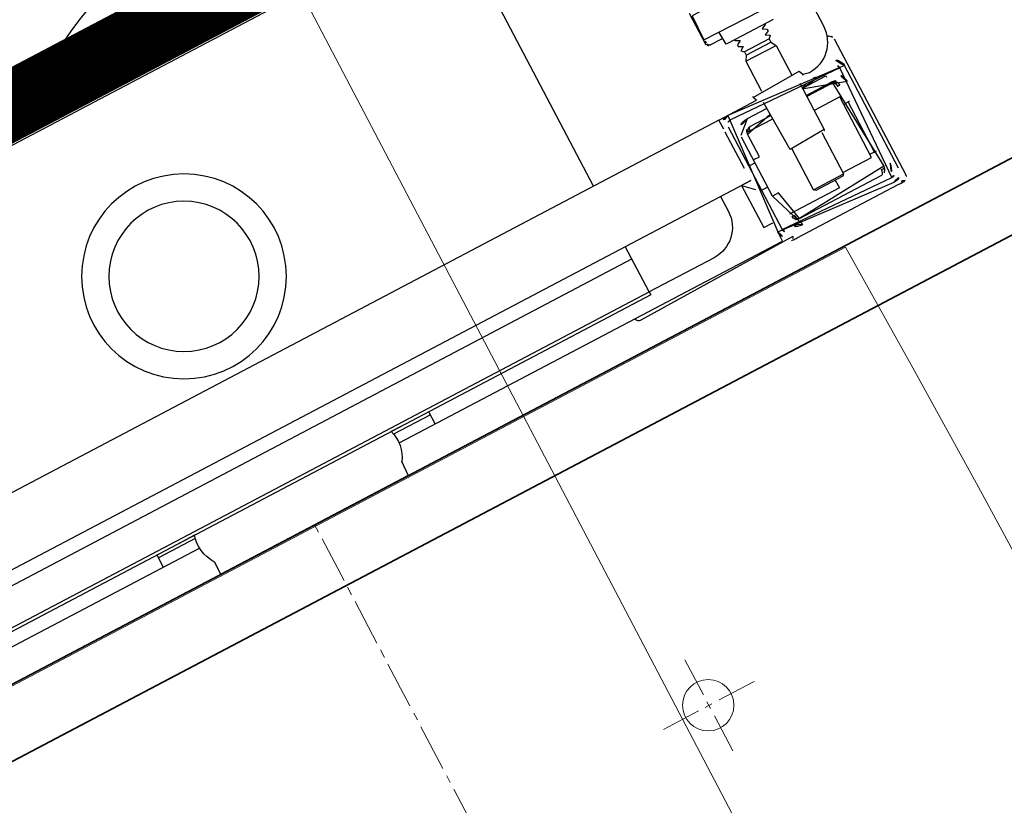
# Model space of a CAD drawing. Header units: metres. Extents: x 7408630 to 7411134, y 5569633 to 5570339.
# Tile 47 of 76: x 7410490.402 to 7410490.691, y 5569903.996 to 5569904.226. Entities that reach past the tile are written whole.
import ezdxf
from ezdxf.enums import TextEntityAlignment as Align

# ---------------------------------------------------------------- set-up
doc = ezdxf.new("R2010")
doc.units = ezdxf.units.M
doc.header["$MEASUREMENT"] = 0
doc.layers.add('0-wypos-sanitarne', color=1, linetype='Continuous')
for name, color, linetype, lineweight in [('0-ZABUDOWA GK-MDF', 54, 'Continuous', 35), ('1_POSADZKA PODZIAŁY', 151, 'Continuous', 0), ('1_POSADZKI COKOŁY', 170, 'Continuous', 0), ('Istn-widok', 1, 'Continuous', 15), ('OPIS POM NOWE', 140, 'Continuous', 5), ('Opis_pom', 9, 'Continuous', 18)]:
    doc.layers.add(name, color=color, linetype=linetype, lineweight=lineweight)
doc.layers.add('Wyburzenia', color=7, linetype='Continuous', lineweight=13, true_color=0xb0b0b0)
doc.styles.add('ARIAL', font='tahoma.ttf')

# ---------------------------------------------------------------- blocks, each defined once
blk = doc.blocks.new('okno 2')
at = {"layer": 'Istn-widok'}
blk.add_lwpolyline([(48605.98171475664, -198714.5611054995), (48354.98171475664, -198714.5611054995)], dxfattribs=at)
blk = doc.blocks.new('99400_TOP')
for points in [[(-0.1894100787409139, 0.1708061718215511), (-0.04454090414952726, 0.1708061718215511), (-0.04034816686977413, 0.1707083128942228), (-0.03616448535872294, 0.1704151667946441), (-0.03199911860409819, 0.1699271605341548), (-0.02786080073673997, 0.169245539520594), (-0.02375906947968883, 0.1683716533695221), (-0.01970212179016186, 0.1673074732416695), (-0.01569966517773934, 0.1660553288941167), (-0.01175936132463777, 0.1646178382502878), (-0.007890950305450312, 0.1629983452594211), (-0.004101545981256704, 0.1612000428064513), (-0.0004007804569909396, 0.1592273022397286), (0.003204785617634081, 0.1570838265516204), (0.006705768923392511, 0.1547750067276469), (0.01009616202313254, 0.1523049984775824), (0.01336696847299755, 0.1496801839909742)], [(0.1649285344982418, 0.1496802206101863), (-0.1647679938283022, 0.1496802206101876)], [(-0.1184726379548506, 0.0496799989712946), (-0.1184726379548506, 0.1396802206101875), (0.1115273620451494, 0.1396802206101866), (0.1115273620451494, 0.0496799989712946)], [(-0.166874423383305, 0.08147853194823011), (-0.1668744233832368, 0.0712382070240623), (-0.1669148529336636, 0.07111216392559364), (-0.1670108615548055, 0.07103175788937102), (-0.1672519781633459, 0.07097553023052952), (-0.1672519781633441, 0.07071463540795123), (-0.1672797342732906, 0.07061093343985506), (-0.1673514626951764, 0.07053720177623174), (-0.1674628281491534, 0.07049911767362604), (-0.1676219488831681, 0.07048707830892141), (-0.1677476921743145, 0.07048201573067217), (-0.1678925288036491, 0.07046487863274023), (-0.167968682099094, 0.07038724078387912), (-0.1680692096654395, 0.07035953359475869), (-0.1681968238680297, 0.07035879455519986), (-0.1716710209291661, 0.07035879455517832), (-0.1719983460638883, 0.0704122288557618)], [(-0.1671264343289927, 0.0721626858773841), (-0.1671421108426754, 0.07190001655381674), (-0.1672271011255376, 0.07136642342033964)], [(-0.1673819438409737, 0.07095738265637), (-0.1677171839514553, 0.07050918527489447), (-0.1682910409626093, 0.07036396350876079)], [(-0.1840985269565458, 0.06388060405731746), (-0.175898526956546, 0.063880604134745)], [(-0.1749985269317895, 0.06125876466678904), (-0.1849985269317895, 0.06125876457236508)], [(-0.1758985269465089, 0.06281761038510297), (-0.1840985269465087, 0.06281761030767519)], [(-0.2009930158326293, 0.05497456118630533), (-0.2009930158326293, 0.009984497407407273)], [(-0.200007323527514, 0.05638163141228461), (-0.1998749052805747, 0.05642196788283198), (-0.1997562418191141, 0.05644779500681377), (-0.1996235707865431, 0.05646514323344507), (-0.1994803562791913, 0.05647064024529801)], [(-0.159998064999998, 0.0466799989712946), (-0.159998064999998, 0.04967999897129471), (0.1600019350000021, 0.04967999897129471), (0.1600019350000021, 0.04667999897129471)], [(-0.1947798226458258, 0.04377924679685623), (-0.185998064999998, 0.04377924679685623)], [(-0.191998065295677, 0.04417999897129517), (-0.191998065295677, 0.04377924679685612)], [(-0.187998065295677, 0.04417999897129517), (-0.187998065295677, 0.04377924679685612)], [(-0.173998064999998, 0.04377924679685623), (-0.167215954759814, 0.04377924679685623)], [(-0.1666362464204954, 0.04267999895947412), (-0.1666618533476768, 0.04283769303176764), (-0.166686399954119, 0.04295136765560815), (-0.1667153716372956, 0.04306035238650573), (-0.1667486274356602, 0.04316407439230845), (-0.1667858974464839, 0.04326165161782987), (-0.1668339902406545, 0.04336661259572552), (-0.1668866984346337, 0.04346135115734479), (-0.1669436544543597, 0.04354517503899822), (-0.1670132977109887, 0.043626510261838), (-0.1670958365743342, 0.04369791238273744), (-0.1671830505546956, 0.04374776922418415), (-0.1672835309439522, 0.0437785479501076), (-0.1671816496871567, 0.04377194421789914), (-0.1670768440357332, 0.04375782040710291), (-0.1669626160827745, 0.04373371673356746), (-0.1668620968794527, 0.04370461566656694), (-0.1667652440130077, 0.04366908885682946), (-0.1666607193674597, 0.04362185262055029), (-0.1665692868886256, 0.04357223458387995), (-0.166461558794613, 0.04350250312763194), (-0.1663604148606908, 0.04342401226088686), (-0.1662663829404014, 0.04333723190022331), (-0.1661799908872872, 0.04324263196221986), (-0.1661018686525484, 0.0431408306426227), (-0.1660328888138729, 0.04303299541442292), (-0.1659734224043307, 0.04291982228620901), (-0.1659237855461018, 0.04280194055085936), (-0.1658842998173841, 0.0426799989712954), (-0.173998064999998, 0.0426799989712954)], [(-0.159998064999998, 0.03367999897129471), (-0.159998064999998, 0.04567999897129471)], [(-0.1849985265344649, 0.01917999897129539), (-0.1944980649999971, 0.01917999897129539), (-0.1944980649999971, 0.03917999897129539), (-0.185998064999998, 0.03917999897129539)], [(-0.1959086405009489, 0.03678511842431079), (-0.196017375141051, 0.03678687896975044), (-0.1961553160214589, 0.03678847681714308), (-0.1963177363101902, 0.0367898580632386), (-0.1964980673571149, 0.03679098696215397)], [(-0.1849985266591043, 0.03237999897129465), (-0.1849985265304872, 0.01875876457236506), (-0.184498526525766, 0.01825876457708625), (-0.1754985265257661, 0.01825876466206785), (-0.1749985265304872, 0.01875876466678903), (-0.1749985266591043, 0.03237999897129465)], [(-0.161498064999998, 0.03367999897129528), (-0.1634980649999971, 0.03367999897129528)], [(0.1600019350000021, 0.02667999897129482), (0.1570019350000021, 0.02967999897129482), (0.1600019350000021, 0.02967999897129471), (-0.159998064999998, 0.02967999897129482), (-0.156998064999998, 0.02967999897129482), (-0.159998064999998, 0.02667999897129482)], [(-0.1569980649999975, 0.02967999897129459), (-0.1569980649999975, 0.01567999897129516), (-0.1599980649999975, 0.01567999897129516)], [(0.1060236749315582, 0.02967999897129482), (0.1060236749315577, 0.02559639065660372), (-0.1184726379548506, 0.02559639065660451)], [(-0.161498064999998, 0.02567999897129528), (-0.1634980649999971, 0.02567999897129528)], [(-0.196498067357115, 0.02016827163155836), (-0.1963177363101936, 0.02016940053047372), (-0.1961553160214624, 0.0201707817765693), (-0.1960173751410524, 0.0201723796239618), (-0.195908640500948, 0.02017414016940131)], [(-0.1749985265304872, 0.01875876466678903), (-0.1849985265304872, 0.01875876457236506)], [(-0.1819980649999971, 0.01825876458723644), (-0.1819980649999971, 0.01567999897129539), (-0.1654980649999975, 0.01567999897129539)], [(-0.1663614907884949, 0.01353433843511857), (-0.1662515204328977, 0.01363718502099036), (-0.1661841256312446, 0.01371171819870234), (-0.1661217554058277, 0.01379075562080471), (-0.1660586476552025, 0.01388358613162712), (-0.1660041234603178, 0.01397812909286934), (-0.1659578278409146, 0.01407364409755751), (-0.1659193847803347, 0.01416941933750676), (-0.1658854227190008, 0.01427527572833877), (-0.1658601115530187, 0.01437987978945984), (-0.1658424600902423, 0.01448532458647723), (-0.1658327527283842, 0.01458521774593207), (-0.1658308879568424, 0.01468825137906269), (-0.1659305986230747, 0.01468001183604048), (-0.1660642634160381, 0.01468002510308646), (-0.1662962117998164, 0.01468015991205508), (-0.1664046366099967, 0.01467983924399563), (-0.1665052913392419, 0.01467956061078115), (-0.1666069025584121, 0.0146831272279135), (-0.1666096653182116, 0.01458310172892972), (-0.16661878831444, 0.01448225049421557), (-0.1666250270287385, 0.0143795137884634), (-0.1666364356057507, 0.01427763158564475), (-0.1666519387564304, 0.01417589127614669), (-0.1666718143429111, 0.01407234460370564), (-0.1666967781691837, 0.01396655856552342), (-0.1667256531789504, 0.01386538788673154), (-0.1667582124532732, 0.01376928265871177), (-0.1668018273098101, 0.01366127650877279), (-0.1668500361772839, 0.01356207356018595), (-0.1669024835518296, 0.01347298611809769), (-0.1669684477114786, 0.01338271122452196), (-0.1670388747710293, 0.01330793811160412), (-0.1671182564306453, 0.01324620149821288), (-0.1672518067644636, 0.01318001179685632), (-0.1947494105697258, 0.01318001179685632), (-0.1949282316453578, 0.01328302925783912), (-0.1950069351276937, 0.01335898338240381), (-0.195073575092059, 0.01344371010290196), (-0.1951289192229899, 0.01353142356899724), (-0.1951800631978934, 0.0136301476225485), (-0.1952207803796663, 0.01372443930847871), (-0.1952574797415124, 0.01382543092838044), (-0.195289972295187, 0.01393256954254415), (-0.1953180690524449, 0.01404530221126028), (-0.1953384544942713, 0.01414569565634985), (-0.1953552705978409, 0.01424880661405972), (-0.1953684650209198, 0.01435419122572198), (-0.1953777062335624, 0.01446163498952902), (-0.195384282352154, 0.01457644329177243), (-0.195385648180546, 0.01468001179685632), (-0.1961660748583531, 0.01466554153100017), (-0.1961615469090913, 0.01456450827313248), (-0.1961500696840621, 0.01445942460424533), (-0.1961299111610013, 0.01435265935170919), (-0.1961042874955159, 0.01425341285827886), (-0.1960687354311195, 0.01414814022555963), (-0.1960296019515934, 0.01405477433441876), (-0.1959786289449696, 0.01395395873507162), (-0.1959242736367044, 0.01386341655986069), (-0.1958606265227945, 0.01377283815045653), (-0.195790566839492, 0.01368730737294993), (-0.1957144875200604, 0.01360725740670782), (-0.1956327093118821, 0.01353300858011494)], [(-0.03304796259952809, 0.00967999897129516), (-0.1599980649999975, 0.00967999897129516), (-0.1599980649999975, 0.01267999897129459)], [(-0.04499806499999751, 0.00967999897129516), (-0.04499806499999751, 0.01368022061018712)], [(-0.04499806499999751, 0.01267999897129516), (-0.03282660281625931, 0.01267999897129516)], [(0.03283047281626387, 0.01267999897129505), (0.04500193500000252, 0.01267999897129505)], [(0.1600019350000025, 0.01267999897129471), (0.1600019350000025, 0.009679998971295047), (0.03305183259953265, 0.009679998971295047)], [(0.04500193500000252, 0.01368022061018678), (0.04500193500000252, 0.009679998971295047)]]:
    blk.add_lwpolyline(points)
for points in [[(-0.1599318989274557, 0.04967999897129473), (-0.1724831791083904, 0.04968022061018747, 0.4055189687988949), (-0.171998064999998, 0.05017999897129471), (-0.171998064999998, 0.05087999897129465, 0.414213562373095), (-0.172498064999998, 0.05137999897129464), (-0.187498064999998, 0.05137999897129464, 0.414213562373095), (-0.187998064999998, 0.05087999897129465), (-0.187998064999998, 0.05017999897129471, 0.4055189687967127), (-0.1875129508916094, 0.04968022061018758), (-0.18999847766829, 0.0496802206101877, -0.414213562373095), (-0.1999984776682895, 0.0596802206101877), (-0.1999984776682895, 0.1396802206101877, -0.2660007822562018), (-0.195061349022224, 0.1483038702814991)], [(-0.1877983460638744, 0.06835893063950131), (-0.1754525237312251, 0.06835893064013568), (-0.1721983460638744, 0.06835893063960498, 0.414213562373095), (-0.1719983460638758, 0.06855893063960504), (-0.171998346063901, 0.072358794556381)], [(-0.1856990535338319, 0.08015879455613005), (-0.1856980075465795, 0.07256365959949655), (-0.1856980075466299, 0.08015878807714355), (-0.1856692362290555, 0.08026174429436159), (-0.1855904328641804, 0.08033551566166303), (-0.1769547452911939, 0.08035879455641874), (-0.1672489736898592, 0.0803587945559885, -0.4142135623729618), (-0.1670489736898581, 0.08015879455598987), (-0.1670489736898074, 0.07255879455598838, -0.4142135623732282), (-0.1672489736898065, 0.07235879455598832), (-0.1854289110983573, 0.07235879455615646), (-0.18552502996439, 0.07240119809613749), (-0.185594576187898, 0.07255879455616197)], [(-0.184998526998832, 0.06835893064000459), (-0.1849985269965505, 0.06811730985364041, -0.05005514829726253), (-0.184852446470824, 0.06785575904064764), (-0.1836350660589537, 0.06744842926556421, -0.7198969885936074), (-0.1836350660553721, 0.0670690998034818), (-0.1848524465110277, 0.06666176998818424, -0.050055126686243), (-0.1849985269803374, 0.06640021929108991), (-0.1849985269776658, 0.06611730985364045, -0.05005514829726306), (-0.1848524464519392, 0.06585575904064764), (-0.183635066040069, 0.06544842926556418, -0.7198969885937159), (-0.1836350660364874, 0.06506909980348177), (-0.1848524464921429, 0.06466176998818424, -0.05005512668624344), (-0.1849985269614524, 0.06440021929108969), (-0.1840985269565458, 0.06388060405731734), (-0.1840985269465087, 0.06281761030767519), (-0.1849985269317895, 0.06125876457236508), (-0.1849985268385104, 0.05137999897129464)], [(-0.174998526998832, 0.06835893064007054), (-0.1749985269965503, 0.06811730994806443, 0.05005514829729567), (-0.1751446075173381, 0.06785575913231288), (-0.1763619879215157, 0.06744842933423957, 0.719896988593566), (-0.176361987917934, 0.06706909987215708), (-0.1751446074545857, 0.06666177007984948, 0.05005512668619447), (-0.1749985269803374, 0.06640021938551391), (-0.1749985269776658, 0.06611730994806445, 0.05005514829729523), (-0.1751446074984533, 0.06585575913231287), (-0.176361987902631, 0.06544842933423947, 0.7198969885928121), (-0.1763619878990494, 0.06506909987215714), (-0.1751446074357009, 0.06466177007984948, 0.0500551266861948), (-0.1749985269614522, 0.0644002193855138), (-0.175898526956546, 0.063880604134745), (-0.1758985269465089, 0.06281761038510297), (-0.1749985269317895, 0.06125876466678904), (-0.1749985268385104, 0.05137999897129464)], [(-0.2001062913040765, 0.05634344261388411, 0.09130093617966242), (-0.2005536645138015, 0.05603520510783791, 0.1989090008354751), (-0.2009930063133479, 0.05497456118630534)], [(-0.1984980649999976, 0.04217999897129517, -0.414213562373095), (-0.1944980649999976, 0.04617999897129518), (-0.186248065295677, 0.04617999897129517), (-0.186248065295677, 0.04656102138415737), (-0.193748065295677, 0.04656102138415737), (-0.193748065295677, 0.04617999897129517)], [(-0.1862480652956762, 0.04656102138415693, 0.1190956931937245), (-0.1899980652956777, 0.04764342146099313, 0.1190956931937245), (-0.1937480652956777, 0.04656102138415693)], [(-0.185998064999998, 0.04817999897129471), (-0.185998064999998, 0.03287999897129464, 0.414213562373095), (-0.185498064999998, 0.03237999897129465), (-0.174498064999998, 0.03237999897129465, 0.414213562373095), (-0.173998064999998, 0.03287999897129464), (-0.173998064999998, 0.0481799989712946)], [(-0.173998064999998, 0.04617999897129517), (-0.1674980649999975, 0.04617999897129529, -0.414213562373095), (-0.1634980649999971, 0.04217999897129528), (-0.1635294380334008, 0.0426799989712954)], [(-0.185998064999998, 0.04417999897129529), (-0.1944980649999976, 0.04417999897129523, 0.414213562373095), (-0.1964980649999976, 0.04217999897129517), (-0.1964980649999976, 0.01517999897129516, 0.414213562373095), (-0.1944980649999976, 0.01317999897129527), (-0.1674980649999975, 0.01317999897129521, 0.414213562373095), (-0.1654980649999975, 0.01517999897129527), (-0.1654980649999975, 0.02267999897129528), (-0.1634980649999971, 0.02267999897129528), (-0.1634980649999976, 0.04217999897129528)], [(-0.1634980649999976, 0.03467999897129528), (-0.1654980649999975, 0.03467999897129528), (-0.1654980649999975, 0.04217999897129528, 0.414213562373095), (-0.1674980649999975, 0.04417999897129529), (-0.173998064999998, 0.04417999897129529)], [(-0.1944980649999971, 0.02024689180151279), (-0.1951502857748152, 0.02024387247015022), (-0.1954206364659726, 0.02024196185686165), (-0.1955995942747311, 0.02023936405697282), (-0.1956660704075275, 0.02023638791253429, 0.1164652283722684), (-0.1958896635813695, 0.02018362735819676), (-0.1960062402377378, 0.02012534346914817), (-0.1960062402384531, 0.03683391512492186), (-0.1958896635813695, 0.03677563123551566, 0.1164652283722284), (-0.1956660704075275, 0.03672287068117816), (-0.1954206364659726, 0.03671729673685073), (-0.1951502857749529, 0.03671538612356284), (-0.1944980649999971, 0.03671236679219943)], [(-0.14999847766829, 0.02967999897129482), (-0.14999847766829, 0.02468022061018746, 0.414213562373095), (-0.13999847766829, 0.01468022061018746), (-0.1184726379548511, 0.01468022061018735), (-0.1184726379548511, 0.02967999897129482)], [(-0.1674980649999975, 0.01117999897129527, 0.414213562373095), (-0.1634980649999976, 0.01517999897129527), (-0.1634980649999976, 0.02267999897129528)], [(-0.1984980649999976, 0.01517999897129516, 0.414213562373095), (-0.1944980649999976, 0.01117999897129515)], [(-0.03999761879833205, 0.01368022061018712), (-0.03255166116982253, 0.01367999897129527, 0.2369618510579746), (-0.03117989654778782, 0.004430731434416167, -0.1543530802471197), (-0.0309980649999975, 0.0038557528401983), (-0.0309980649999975, -1.93942084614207e-15), (0.03100193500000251, -1.93942084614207e-15), (0.03100193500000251, 0.0038557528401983, -0.1543530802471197), (0.03118376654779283, 0.004430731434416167, 0.2369618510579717), (0.03255553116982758, 0.01367999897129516), (0.04000238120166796, 0.01368022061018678)], [(-0.2009930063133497, 0.009984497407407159, 0.198909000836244), (-0.2005536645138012, 0.008923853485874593, 0.09130093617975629), (-0.2001062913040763, 0.008615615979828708)], [(-0.1623653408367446, 0.008486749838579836), (-0.1624946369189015, 0.008488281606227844), (-0.1626871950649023, 0.008489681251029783), (-0.162935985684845, 0.008490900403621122), (-0.1632325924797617, 0.008491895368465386), (-0.1635663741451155, 0.008492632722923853), (-0.1639258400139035, 0.008493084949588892), (-0.1642751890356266, 0.008493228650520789), (-0.1977092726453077, 0.008493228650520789), (-0.1984089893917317, 0.00849266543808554), (-0.1990272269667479, 0.008491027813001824), (-0.19948215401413, 0.008488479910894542), (-0.1996076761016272, 0.008492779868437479), (-0.1997278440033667, 0.00850655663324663), (-0.1998370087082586, 0.008527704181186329), (-0.2000326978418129, 0.00858609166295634, 0.5170328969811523), (-0.1986974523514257, 0.009524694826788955)], [(-0.1632983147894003, 0.009478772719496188, 0.4125364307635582), (-0.1622983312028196, 0.008484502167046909), (-0.1125041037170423, 0.008484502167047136), (-0.1122130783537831, 0.008513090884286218), (-0.1119331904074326, 0.008597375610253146), (-0.1116750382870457, 0.00873451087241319), (-0.1114482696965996, 0.00891896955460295), (-0.1112617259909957, 0.009144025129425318), (-0.1111222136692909, 0.009400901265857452), (-0.1110353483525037, 0.00967999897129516)]]:
    blk.add_lwpolyline(points, format="xyb")
for points in [[(-0.199998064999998, 0.01267999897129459), (-0.199998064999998, 0.0466799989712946, -0.414213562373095), (-0.196998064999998, 0.0496799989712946), (-0.162998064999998, 0.0496799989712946, -0.414213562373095), (-0.159998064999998, 0.0466799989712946), (-0.159998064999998, 0.01267999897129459, -0.414213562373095), (-0.162998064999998, 0.00967999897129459), (-0.196998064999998, 0.00967999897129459, -0.414213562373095)], [(-0.161498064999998, 0.0466799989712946), (-0.161498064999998, 0.01267999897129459, -0.414213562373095), (-0.162998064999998, 0.01117999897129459), (-0.196998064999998, 0.01117999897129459, -0.414213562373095), (-0.198498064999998, 0.01267999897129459), (-0.198498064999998, 0.0466799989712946, -0.414213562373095), (-0.196998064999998, 0.0481799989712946), (-0.162998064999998, 0.0481799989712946, -0.414213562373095)]]:
    blk.add_lwpolyline(points, format="xyb", close=True)
for points in [[(-0.1946662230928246, 0.04377924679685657), (-0.1946642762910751, 0.0437792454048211), (-0.1946634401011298, 0.04377924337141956), (-0.1946626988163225, 0.04377924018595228), (-0.1946620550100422, 0.04377923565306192), (-0.1946615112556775, 0.04377922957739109), (-0.1946610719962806, 0.04377922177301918), (-0.1946607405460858, 0.04377921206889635), (-0.1946605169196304, 0.04377920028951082), (-0.1946604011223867, 0.04377918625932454), (-0.1946606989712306, 0.04377912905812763), (-0.1946610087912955, 0.04377910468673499), (-0.1946614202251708, 0.043779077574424), (-0.1946619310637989, 0.0437790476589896), (-0.1946625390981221, 0.04377901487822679), (-0.1946632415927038, 0.04377897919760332), (-0.1946649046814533, 0.04377889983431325), (-0.1946668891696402, 0.04377881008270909), (-0.1946691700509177, 0.04377871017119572), (-0.1946716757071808, 0.04377860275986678), (-0.1946743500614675, 0.04377848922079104), (-0.1946771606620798, 0.04377836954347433), (-0.1946800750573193, 0.0437782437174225), (-0.1946921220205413, 0.04377767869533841), (-0.1946980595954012, 0.04377734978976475), (-0.1947039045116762, 0.04377696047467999), (-0.1947067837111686, 0.04377673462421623), (-0.1947095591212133, 0.04377648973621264), (-0.1947121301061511, 0.04377623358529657), (-0.1947145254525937, 0.04377596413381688), (-0.1947167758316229, 0.04377567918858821), (-0.1947189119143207, 0.04377537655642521), (-0.1947229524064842, 0.04377471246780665), (-0.1947247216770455, 0.04377439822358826), (-0.1947263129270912, 0.04377410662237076), (-0.1947294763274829, 0.04377348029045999), (-0.1947313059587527, 0.04377309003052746), (-0.194732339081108, 0.0437728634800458), (-0.1947334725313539, 0.04377261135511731), (-0.1947347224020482, 0.04377233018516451), (-0.1947361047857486, 0.04377201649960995), (-0.1947376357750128, 0.04377166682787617), (-0.1947393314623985, 0.04377127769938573), (-0.1947412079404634, 0.04377084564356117), (-0.1947432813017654, 0.04377036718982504), (-0.1947455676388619, 0.04376983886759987), (-0.1947480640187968, 0.04376926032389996), (-0.1947506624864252, 0.0437686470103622), (-0.1947533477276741, 0.04376799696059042), (-0.1947561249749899, 0.0437673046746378), (-0.1947589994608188, 0.04376656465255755), (-0.1947619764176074, 0.04376577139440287), (-0.1947650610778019, 0.04376491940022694), (-0.1947682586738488, 0.04376400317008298), (-0.1947715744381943, 0.04376301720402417), (-0.194778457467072, 0.0437608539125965), (-0.194785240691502, 0.04375856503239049), (-0.194791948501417, 0.04375614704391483), (-0.1947986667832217, 0.0437535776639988), (-0.1948054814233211, 0.04375083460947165), (-0.1948124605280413, 0.04374790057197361), (-0.1948194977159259, 0.04374480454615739), (-0.1948265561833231, 0.04374155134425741), (-0.1948336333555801, 0.04373813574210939), (-0.194840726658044, 0.04373455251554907), (-0.194847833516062, 0.04373079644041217), (-0.1948549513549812, 0.04372686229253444), (-0.1948620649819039, 0.04372275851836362), (-0.1948691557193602, 0.04371850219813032), (-0.1948762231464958, 0.04371409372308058), (-0.1948832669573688, 0.04370953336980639), (-0.1948902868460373, 0.04370482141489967), (-0.1948972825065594, 0.04369995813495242), (-0.1949042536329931, 0.04369494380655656), (-0.1949111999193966, 0.04368977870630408), (-0.1949181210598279, 0.04368446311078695), (-0.1949250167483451, 0.0436789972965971), (-0.1949318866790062, 0.04367338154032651), (-0.1949387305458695, 0.04366761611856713), (-0.1949455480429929, 0.04366170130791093), (-0.1949523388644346, 0.04365563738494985), (-0.1949591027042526, 0.04364942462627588), (-0.194965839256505, 0.04364306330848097), (-0.1949725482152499, 0.04363655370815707), (-0.1949792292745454, 0.04362989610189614), (-0.1949858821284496, 0.04362309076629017), (-0.1949925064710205, 0.04361613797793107), (-0.1949991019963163, 0.04360903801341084), (-0.195005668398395, 0.04360179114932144), (-0.1950122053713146, 0.04359439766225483), (-0.1950187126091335, 0.04358685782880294), (-0.1950251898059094, 0.04357917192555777), (-0.1950316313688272, 0.04357134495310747), (-0.195038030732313, 0.04356338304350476), (-0.1950443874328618, 0.04355528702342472), (-0.195050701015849, 0.0435470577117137), (-0.1950569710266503, 0.04353869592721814), (-0.1950631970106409, 0.04353020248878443), (-0.1950693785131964, 0.04352157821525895), (-0.1950755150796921, 0.04351282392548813), (-0.1950816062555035, 0.04350394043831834), (-0.195087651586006, 0.04349492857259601), (-0.1950936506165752, 0.04348578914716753), (-0.1950996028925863, 0.04347652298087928), (-0.1951055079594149, 0.04346713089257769), (-0.1951113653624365, 0.04345761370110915), (-0.1951171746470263, 0.04344797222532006), (-0.1951229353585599, 0.04343820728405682), (-0.1951286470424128, 0.04342831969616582), (-0.1951343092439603, 0.04341831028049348), (-0.1951399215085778, 0.04340817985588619), (-0.195145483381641, 0.04339792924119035), (-0.195150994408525, 0.04338755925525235), (-0.1951564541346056, 0.04337707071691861), (-0.1951618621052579, 0.04336646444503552), (-0.1951672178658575, 0.04335574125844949), (-0.1951725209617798, 0.0433449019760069), (-0.1951777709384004, 0.04333394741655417), (-0.1951829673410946, 0.04332287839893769), (-0.1951881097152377, 0.04331169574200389), (-0.1951931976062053, 0.04330040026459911), (-0.1951982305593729, 0.0432889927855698), (-0.1952032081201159, 0.04327747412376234), (-0.1952081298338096, 0.04326584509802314), (-0.1952129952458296, 0.04325410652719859), (-0.1952178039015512, 0.0432422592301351), (-0.1952225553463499, 0.04323030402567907), (-0.1952272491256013, 0.0432182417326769), (-0.1952318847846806, 0.04320607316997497), (-0.1952364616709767, 0.04319379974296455), (-0.19524096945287, 0.04318145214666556), (-0.1952454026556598, 0.04316904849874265), (-0.1952497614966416, 0.04315659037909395), (-0.1952582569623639, 0.04313151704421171), (-0.1952664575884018, 0.04310624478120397), (-0.1952743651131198, 0.04308078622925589), (-0.1952819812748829, 0.04305515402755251), (-0.1952893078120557, 0.043029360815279), (-0.195296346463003, 0.04300341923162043), (-0.1953030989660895, 0.04297734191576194), (-0.1953095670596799, 0.04295114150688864), (-0.195315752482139, 0.04292483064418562), (-0.1953216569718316, 0.04289842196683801), (-0.1953272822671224, 0.04287192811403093), (-0.195332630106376, 0.04284536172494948), (-0.1953377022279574, 0.04281873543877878), (-0.1953425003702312, 0.04279206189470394), (-0.1953470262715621, 0.04276535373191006), (-0.1953512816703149, 0.04273862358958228), (-0.1953552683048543, 0.04271188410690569), (-0.1953589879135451, 0.04268514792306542), (-0.1953624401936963, 0.04265842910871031), (-0.1953655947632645, 0.04263175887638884), (-0.1953684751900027, 0.04260512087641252), (-0.195371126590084, 0.0425784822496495), (-0.195372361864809, 0.0425652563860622), (-0.1953729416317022, 0.04255876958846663), (-0.1953734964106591, 0.04255237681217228), (-0.1953740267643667, 0.04254608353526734), (-0.1953745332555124, 0.04253989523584), (-0.1953750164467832, 0.04253381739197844), (-0.1953754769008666, 0.04252785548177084), (-0.1953759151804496, 0.04252201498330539), (-0.1953763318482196, 0.04251630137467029), (-0.1953767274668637, 0.0425107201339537), (-0.1953771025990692, 0.04250527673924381), (-0.1953774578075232, 0.04249997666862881), (-0.1953777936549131, 0.0424948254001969), (-0.195378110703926, 0.04248982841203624), (-0.1953784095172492, 0.04248499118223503), (-0.1953786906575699, 0.04248031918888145), (-0.1953789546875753, 0.04247581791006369), (-0.1953792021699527, 0.04247149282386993), (-0.1953794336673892, 0.04246734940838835), (-0.1953796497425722, 0.04246339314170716), (-0.1953798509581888, 0.0424596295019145), (-0.1953800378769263, 0.0424560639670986), (-0.1953802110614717, 0.04245270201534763), (-0.1953803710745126, 0.04244954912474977), (-0.1953805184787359, 0.0424466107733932), (-0.195380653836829, 0.04244389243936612), (-0.1953807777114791, 0.04244139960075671), (-0.1953808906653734, 0.04243913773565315), (-0.1953809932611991, 0.04243711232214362), (-0.1953811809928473, 0.04243357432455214), (-0.1953813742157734, 0.04243019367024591), (-0.1953815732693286, 0.04242692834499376), (-0.1953817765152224, 0.04242377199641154), (-0.1953819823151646, 0.04242071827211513), (-0.1953823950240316, 0.04241489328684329), (-0.1953827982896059, 0.0424094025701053), (-0.1953831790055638, 0.04240419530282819), (-0.1953835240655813, 0.04239922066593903), (-0.1953838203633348, 0.04239442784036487), (-0.1953840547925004, 0.04238976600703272), (-0.1953842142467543, 0.04238518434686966), (-0.1953842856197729, 0.04238063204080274), (-0.1953842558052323, 0.04237605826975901), (-0.1953841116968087, 0.04237141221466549), (-0.1953838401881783, 0.04236664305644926), (-0.1953834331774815, 0.04236175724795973), (-0.1953829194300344, 0.04235705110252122), (-0.1953823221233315, 0.04235255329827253), (-0.1953816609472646, 0.0423482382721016), (-0.1953809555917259, 0.04234408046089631), (-0.1953802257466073, 0.04234005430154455), (-0.1953794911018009, 0.04233613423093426), (-0.1953780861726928, 0.04232851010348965), (-0.1953768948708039, 0.04232097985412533), (-0.1953764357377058, 0.04231720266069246), (-0.1953761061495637, 0.04231342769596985), (-0.1953759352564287, 0.04230966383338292), (-0.1953759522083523, 0.04230591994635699), (-0.195376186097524, 0.04230220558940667), (-0.1953766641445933, 0.04229854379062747), (-0.1953774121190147, 0.04229495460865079), (-0.1953784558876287, 0.04229145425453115), (-0.1953798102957, 0.0422880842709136), (-0.1953806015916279, 0.04228646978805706), (-0.1953814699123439, 0.04228490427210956), (-0.1953824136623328, 0.04228339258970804), (-0.1953834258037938, 0.04228194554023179), (-0.195384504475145, 0.04228056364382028), (-0.1953856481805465, 0.04227924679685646), (-0.1953874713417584, 0.04227740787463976), (-0.1953894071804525, 0.0422757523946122), (-0.1953914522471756, 0.04227428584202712), (-0.1953936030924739, 0.04227301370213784), (-0.1953958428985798, 0.04227194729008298), (-0.1953981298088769, 0.04227110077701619), (-0.1954004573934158, 0.04227046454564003), (-0.195402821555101, 0.04227002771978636), (-0.1954076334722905, 0.04226970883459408), (-0.1954124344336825, 0.04227004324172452), (-0.1954171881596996, 0.04227090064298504), (-0.195421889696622, 0.0422721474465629), (-0.1954311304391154, 0.04227528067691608), (-0.1954406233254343, 0.04227862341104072), (-0.1954457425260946, 0.04228020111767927), (-0.195451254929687, 0.04228162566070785), (-0.1954572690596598, 0.04228282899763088), (-0.1954604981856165, 0.04228332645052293), (-0.1954638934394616, 0.04228374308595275), (-0.1954711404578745, 0.04228429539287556), (-0.1954785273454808, 0.04228444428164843), (-0.1954860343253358, 0.04228425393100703), (-0.1954937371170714, 0.04228379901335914), (-0.1955017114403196, 0.0422831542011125), (-0.1955100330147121, 0.04228239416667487), (-0.1955187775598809, 0.04228159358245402), (-0.1955280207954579, 0.04228082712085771), (-0.1955378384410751, 0.04228016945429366), (-0.1955482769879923, 0.04227969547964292), (-0.1955587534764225, 0.04227944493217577), (-0.1955691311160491, 0.04227935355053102), (-0.1955795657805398, 0.04227933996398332), (-0.195590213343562, 0.04227932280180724), (-0.1956120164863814, 0.04227918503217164), (-0.1956335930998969, 0.04227910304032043), (-0.1956548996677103, 0.0422790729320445), (-0.1956759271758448, 0.04227908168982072), (-0.1956966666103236, 0.04227911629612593), (-0.1957372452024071, 0.04227921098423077), (-0.1957570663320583, 0.0422792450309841), (-0.195776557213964, 0.04227925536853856), (-0.1959476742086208, 0.04227932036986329), (-0.1959622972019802, 0.04227932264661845), (-0.1959764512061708, 0.0422793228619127), (-0.1959901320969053, 0.0422793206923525), (-0.1960033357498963, 0.04227931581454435), (-0.1960160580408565, 0.04227930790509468), (-0.1960282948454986, 0.04227929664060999), (-0.1960400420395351, 0.04227928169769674), (-0.1960512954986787, 0.04227926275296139), (-0.1960620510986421, 0.04227923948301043), (-0.1960722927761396, 0.04227929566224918), (-0.196081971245, 0.04227974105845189), (-0.1960910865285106, 0.04228052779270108), (-0.1960996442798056, 0.04228156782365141), (-0.1961076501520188, 0.04228277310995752), (-0.1961151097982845, 0.04228405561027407), (-0.1961284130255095, 0.04228650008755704), (-0.196134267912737, 0.04228748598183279), (-0.1961395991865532, 0.04228819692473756), (-0.1961444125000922, 0.04228854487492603), (-0.1961487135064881, 0.04228844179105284), (-0.1961506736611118, 0.0422881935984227), (-0.1961525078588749, 0.04228779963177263), (-0.1961542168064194, 0.04228724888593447), (-0.1961558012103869, 0.04228653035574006), (-0.1961572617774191, 0.04228563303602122), (-0.1961585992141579, 0.04228454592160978), (-0.196159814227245, 0.04228325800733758), (-0.1961609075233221, 0.04228175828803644), (-0.196161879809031, 0.04228003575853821), (-0.1961627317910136, 0.04227807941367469), (-0.1961634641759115, 0.04227587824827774), (-0.1961640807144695, 0.04227348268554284), (-0.1961645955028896, 0.04227128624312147), (-0.1961648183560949, 0.04227041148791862), (-0.1961650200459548, 0.04226976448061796), (-0.1961652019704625, 0.04226940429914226), (-0.1961653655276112, 0.04226939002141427), (-0.1961655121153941, 0.04226978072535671), (-0.1961656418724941, 0.04227062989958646), (-0.1961657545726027, 0.04227198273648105), (-0.1961658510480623, 0.04227388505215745), (-0.1961659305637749, 0.04227631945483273), (-0.196165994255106, 0.04227924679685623), (-0.1961660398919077, 0.0422823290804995), (-0.196166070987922, 0.0422857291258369), (-0.1961660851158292, 0.04228939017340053), (-0.1961660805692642, 0.04229325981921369), (-0.1961660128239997, 0.04230136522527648), (-0.1961658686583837, 0.04230972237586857), (-0.1961656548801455, 0.04231814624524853), (-0.1961653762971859, 0.04232668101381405), (-0.1961650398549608, 0.04233537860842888), (-0.1961648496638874, 0.04233986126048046), (-0.1961646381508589, 0.0423445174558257), (-0.1961643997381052, 0.0423494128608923), (-0.1961641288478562, 0.04235461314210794), (-0.1961638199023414, 0.04236018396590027), (-0.1961636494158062, 0.04236312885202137), (-0.1961634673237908, 0.04236619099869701), (-0.1961626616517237, 0.04237918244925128), (-0.1961622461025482, 0.0423856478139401), (-0.1961617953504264, 0.04239224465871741), (-0.1961612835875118, 0.04239914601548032), (-0.196160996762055, 0.04240276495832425), (-0.1961606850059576, 0.042406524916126), (-0.1961603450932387, 0.04241044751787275), (-0.1961599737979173, 0.04241455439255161), (-0.1961595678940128, 0.04241886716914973), (-0.1961591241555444, 0.04242340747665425), (-0.1961586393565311, 0.04242819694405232), (-0.1961581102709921, 0.04243325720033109), (-0.1961575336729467, 0.04243860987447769), (-0.1961569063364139, 0.04244427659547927), (-0.1961562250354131, 0.04245027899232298), (-0.1961558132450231, 0.04245386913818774), (-0.196155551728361, 0.04245613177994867), (-0.1961552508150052, 0.04245870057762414), (-0.196154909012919, 0.04246156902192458), (-0.1961545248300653, 0.04246473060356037), (-0.1961540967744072, 0.04246817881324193), (-0.1961536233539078, 0.04247190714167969), (-0.1961531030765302, 0.04247590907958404), (-0.1961525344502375, 0.04248017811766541), (-0.1961519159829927, 0.0424847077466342), (-0.1961512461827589, 0.04248949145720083), (-0.1961505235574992, 0.04249452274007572), (-0.1961497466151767, 0.04249979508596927), (-0.1961489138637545, 0.0425053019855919), (-0.1961480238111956, 0.042511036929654), (-0.196147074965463, 0.04251699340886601), (-0.19614606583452, 0.04252316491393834), (-0.1961449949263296, 0.04252954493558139), (-0.1961438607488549, 0.04253612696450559), (-0.1961426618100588, 0.04254290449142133), (-0.1961413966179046, 0.04254987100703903), (-0.1961400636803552, 0.04255702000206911), (-0.1961386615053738, 0.04256434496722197), (-0.1961371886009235, 0.04257183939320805), (-0.1961356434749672, 0.04257949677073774), (-0.1961340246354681, 0.04258731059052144), (-0.1961323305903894, 0.0425952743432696), (-0.1961305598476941, 0.04260338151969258), (-0.1961287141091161, 0.04261161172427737), (-0.1961248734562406, 0.04262808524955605), (-0.196120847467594, 0.04264451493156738), (-0.1961166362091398, 0.04266089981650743), (-0.1961122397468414, 0.04267723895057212), (-0.1961076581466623, 0.04269353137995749), (-0.1961028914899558, 0.04270977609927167), (-0.1960979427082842, 0.04272596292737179), (-0.1960928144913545, 0.04274208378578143), (-0.1960875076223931, 0.04275813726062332), (-0.1960820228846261, 0.04277412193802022), (-0.1960763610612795, 0.04279003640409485), (-0.1960705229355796, 0.04280587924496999), (-0.1960645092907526, 0.04282164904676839), (-0.1960583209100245, 0.04283734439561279), (-0.1960519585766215, 0.04285296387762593), (-0.1960454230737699, 0.04286850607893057), (-0.1960387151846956, 0.04288396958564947), (-0.196031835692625, 0.04289935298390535), (-0.1960247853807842, 0.04291465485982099), (-0.1960175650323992, 0.04292987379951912), (-0.1960101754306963, 0.0429450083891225), (-0.1960026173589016, 0.04296005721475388), (-0.1959948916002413, 0.04297501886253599), (-0.1959869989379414, 0.04298989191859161), (-0.1959789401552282, 0.04300467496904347), (-0.1959707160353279, 0.04301936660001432), (-0.1959623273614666, 0.04303396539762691), (-0.1959537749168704, 0.04304846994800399), (-0.1959450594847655, 0.04306287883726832), (-0.195936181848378, 0.04307719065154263), (-0.1959271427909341, 0.04309140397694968), (-0.19591794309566, 0.04310551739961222), (-0.1959085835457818, 0.043119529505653), (-0.1958990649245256, 0.04313343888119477), (-0.1958893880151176, 0.04314724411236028), (-0.195879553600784, 0.04316094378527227), (-0.195869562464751, 0.0431745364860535), (-0.1958594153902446, 0.0431880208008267), (-0.195849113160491, 0.04320139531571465), (-0.1958386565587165, 0.04321465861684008), (-0.195828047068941, 0.04322780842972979), (-0.1958172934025, 0.04324083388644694), (-0.1958063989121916, 0.04325373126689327), (-0.195795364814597, 0.04326649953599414), (-0.1957841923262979, 0.04327913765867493), (-0.1957728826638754, 0.04329164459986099), (-0.1957614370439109, 0.04330401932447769), (-0.1957498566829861, 0.04331626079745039), (-0.1957381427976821, 0.04332836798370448), (-0.1957262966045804, 0.04334033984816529), (-0.1957143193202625, 0.04335217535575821), (-0.1957022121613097, 0.0433638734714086), (-0.1956899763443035, 0.04337543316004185), (-0.1956776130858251, 0.04338685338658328), (-0.1956651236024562, 0.04339813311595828), (-0.1956525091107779, 0.04340927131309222), (-0.1956397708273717, 0.04342026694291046), (-0.1956269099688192, 0.04343111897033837), (-0.1956139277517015, 0.04344182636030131), (-0.1956008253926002, 0.04345238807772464), (-0.1955876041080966, 0.04346280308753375), (-0.1955742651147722, 0.04347307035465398), (-0.1955608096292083, 0.04348318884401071), (-0.1955472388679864, 0.04349315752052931), (-0.1955335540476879, 0.04350297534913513), (-0.1955197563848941, 0.04351264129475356), (-0.1955058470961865, 0.04352215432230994), (-0.1954918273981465, 0.04353151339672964), (-0.1954776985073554, 0.04354071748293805), (-0.1954634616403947, 0.04354976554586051), (-0.1954491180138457, 0.0435586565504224), (-0.19543466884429, 0.04356738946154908), (-0.1954201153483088, 0.04357596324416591), (-0.1954054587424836, 0.04358437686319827), (-0.195390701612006, 0.04359262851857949), (-0.1953758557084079, 0.04360071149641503), (-0.1953609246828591, 0.04360862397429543), (-0.1953459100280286, 0.04361636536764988), (-0.1953308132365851, 0.04362393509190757), (-0.1953156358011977, 0.04363133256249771), (-0.1953003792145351, 0.04363855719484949), (-0.1952850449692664, 0.04364560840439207), (-0.1952696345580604, 0.04365248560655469), (-0.195254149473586, 0.04365918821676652), (-0.1952385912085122, 0.04366571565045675), (-0.1952229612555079, 0.04367206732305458), (-0.1952072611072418, 0.04367824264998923), (-0.1951914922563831, 0.04368424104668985), (-0.1951756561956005, 0.04369006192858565), (-0.1951597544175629, 0.04369570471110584), (-0.1951437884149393, 0.04370116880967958), (-0.1951277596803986, 0.04370645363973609), (-0.1951116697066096, 0.04371155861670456), (-0.1950955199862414, 0.04371648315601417), (-0.1950793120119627, 0.04372122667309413), (-0.1950630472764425, 0.04372578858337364), (-0.1950467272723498, 0.04373016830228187), (-0.1950303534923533, 0.04373436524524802), (-0.1950139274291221, 0.04373837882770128), (-0.1949974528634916, 0.0437422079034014), (-0.1949809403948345, 0.04374584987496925), (-0.1949643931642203, 0.04374930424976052), (-0.1949478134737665, 0.04375257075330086), (-0.1949312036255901, 0.04375564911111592), (-0.1949145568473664, 0.04375854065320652), (-0.1949059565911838, 0.04375996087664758), (-0.1948969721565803, 0.04376139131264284), (-0.19488760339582, 0.04376282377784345), (-0.1948778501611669, 0.04376425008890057), (-0.1948677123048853, 0.04376566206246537), (-0.1948571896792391, 0.04376705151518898), (-0.1948462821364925, 0.0437684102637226), (-0.1948349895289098, 0.04376973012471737), (-0.1948233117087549, 0.04377100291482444), (-0.1948112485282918, 0.04377222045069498), (-0.194798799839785, 0.04377337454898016), (-0.1947924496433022, 0.04377392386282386), (-0.1947863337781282, 0.0437744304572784), (-0.1947805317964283, 0.04377488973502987), (-0.1947750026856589, 0.04377530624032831), (-0.1947697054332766, 0.0437756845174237), (-0.1947645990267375, 0.04377602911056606), (-0.194754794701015, 0.04377663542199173), (-0.1947452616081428, 0.04377716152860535), (-0.1947405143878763, 0.04377740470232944), (-0.1947360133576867, 0.04377762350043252), (-0.194731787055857, 0.04377781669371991), (-0.1947277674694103, 0.04377798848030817), (-0.1947123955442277, 0.04377854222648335), (-0.194704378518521, 0.04377876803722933), (-0.1946959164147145, 0.04377895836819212), (-0.194693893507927, 0.0437789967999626), (-0.1946919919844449, 0.04377903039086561), (-0.1946902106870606, 0.04377905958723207), (-0.1946885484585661, 0.04377908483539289), (-0.1946855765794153, 0.0437791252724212), (-0.1946829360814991, 0.04377915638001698), (-0.1946779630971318, 0.04377920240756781), (-0.194675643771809, 0.04377921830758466), (-0.1946734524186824, 0.04377923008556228), (-0.194671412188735, 0.04377923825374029), (-0.1946695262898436, 0.04377924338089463), (-0.1946677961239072, 0.04377924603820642)], [(-0.1184726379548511, 0.01368022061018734), (0.111527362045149, 0.01368022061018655), (0.111527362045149, 0.01468022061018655), (-0.1184726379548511, 0.01468022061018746)]]:
    blk.add_lwpolyline(points, close=True)
for centre, radius in [((1.522331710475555e-06, 0.08218022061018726), 0.03000000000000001), ((1.935000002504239e-06, 0.08217999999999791), 0.02200000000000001)]:
    blk.add_circle(centre, radius)
for centre, major_axis, ratio, start_param, end_param in [((-0.1676253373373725, 0.07068697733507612), (3.524851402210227e-06, -0.0001999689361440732), 0.133183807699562, 6.278106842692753, 6.278112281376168), ((-0.1672297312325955, 0.07118301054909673), (1.316290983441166e-05, -0.0001995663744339), 0.2230003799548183, 6.276731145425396, 6.2767768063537)]:
    blk.add_ellipse(centre, major_axis=major_axis, ratio=ratio, start_param=start_param, end_param=end_param)
blk = doc.blocks.new('A$Cff2eaf8b')
blk.add_blockref('99400_TOP', (-1.93500011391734e-06, -0.08217999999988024))
blk = doc.blocks.new('A$C6ce7c513')
at = {"lineweight": 0}
for points in [[(-0.1754760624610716, -0.0004892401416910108), (-0.1764615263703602, -0.04093882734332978), (-0.1772023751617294, -0.08064406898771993), (-0.1776951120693, -0.1198565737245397)], [(-0.1754760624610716, -0.0004899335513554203), (0.1754725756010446, -0.0004899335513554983)]]:
    blk.add_lwpolyline(points, dxfattribs=at)
blk.add_circle((-0.07744129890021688, -0.1004984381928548), 0.007522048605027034, dxfattribs=at)
at = {"layer": 'DEFPOINTS', "lineweight": 0}
for points in [[(0, 0), (-5.421010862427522e-19, -0.002463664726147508)], [(-1.029992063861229e-18, -0.004686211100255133), (-4.092863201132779e-18, -0.01849673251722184)], [(-4.607859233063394e-18, -0.02071578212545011), (-5.149960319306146e-18, -0.02318294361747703)], [(-5.637851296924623e-18, -0.0254019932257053), (-8.700722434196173e-18, -0.0392125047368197)], [(-9.18861341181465e-18, -0.04143155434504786), (-9.75781955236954e-18, -0.04389871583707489)], [(-1.024571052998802e-17, -0.04611776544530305), (-1.330858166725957e-17, -0.05992828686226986)], [(-1.385068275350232e-17, -0.06239544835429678), (-1.43385737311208e-17, -0.06461449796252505)], [(-1.482646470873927e-17, -0.06683354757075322), (-1.791644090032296e-17, -0.08064406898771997)], [(-1.845854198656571e-17, -0.08311123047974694), (-1.894643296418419e-17, -0.08533028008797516)], [(-0.07756534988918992, -0.08557489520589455), (-0.07756534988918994, -0.09716636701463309)], [(-1.943432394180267e-17, -0.08755281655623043), (-2.249719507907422e-17, -0.1013633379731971)], [(-0.08101798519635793, -0.1006189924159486), (-0.09260945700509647, -0.1006189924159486)], [(-0.07633177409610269, -0.1006189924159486), (-0.07855082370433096, -0.1006189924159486)], [(-0.07756534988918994, -0.09938541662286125), (-0.07756534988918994, -0.1016044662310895)], [(-0.06252125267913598, -0.1006189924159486), (-0.07411272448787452, -0.1006189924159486)], [(-0.07756534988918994, -0.1040751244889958), (-0.07756534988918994, -0.1156665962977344)]]:
    blk.add_lwpolyline(points, dxfattribs=at)
blk = doc.blocks.new('A$C142d3faa')
at = {"layer": '1_POSADZKA PODZIAŁY'}
h = blk.add_hatch(dxfattribs=at)
h.set_pattern_fill('_USER', color=256, scale=80, double=1, pattern_type=0)
h.set_pattern_definition([(0, (-58931.34199039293, 199163.1944934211), (0, 80), []), (90, (-58931.34199039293, 199163.1944934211), (-80, 4.898587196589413e-15), [])])
h.paths.add_polyline_path([(28.22535916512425, 1045.606190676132), (175.2253591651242, 1045.606190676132), (175.2253591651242, 1273.606190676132), (408.2253591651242, 1273.606190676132), (408.2253591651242, 1588.606190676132), (65.22535916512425, 1588.606190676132), (65.22535916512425, 1464.606190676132), (38.22535945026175, 1464.606190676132), (38.22535945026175, 1191.606190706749), (63.22535916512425, 1191.606190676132), (63.22535915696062, 1179.606190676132), (27.22535916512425, 1179.606190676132)])
at = {"layer": '0-ZABUDOWA GK-MDF'}
for points in [[(167.2253591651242, 1568.606190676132), (65.22535954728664, 1568.606190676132)], [(167.2253591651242, 1566.606190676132), (65.22535954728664, 1566.606190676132)]]:
    blk.add_lwpolyline(points, dxfattribs=at)
at = {"layer": '1_POSADZKI COKOŁY', "color": 180, "true_color": 0x3022f7, "const_width": 2}
blk.add_lwpolyline([(33.22535916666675, 1050.606190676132), (170.2253591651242, 1050.606190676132), (170.2253591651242, 1278.606266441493), (414.2253591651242, 1278.602569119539), (414.2253591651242, 1583.606190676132), (70.22535918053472, 1583.606190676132), (70.22535956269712, 1459.606190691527), (43.22535944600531, 1459.60619060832), (43.22535922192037, 1196.606190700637), (68.22535916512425, 1196.60619067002), (68.22535916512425, 1174.606190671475), (33.22535920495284, 1174.606190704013)], close=True, dxfattribs=at)
at = {"layer": '0-wypos-sanitarne', "xscale": -100, "yscale": 100, "zscale": 100}
for name, p in [('A$Cff2eaf8b', (114.7253593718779, 1576.824190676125)), ('A$C6ce7c513', (114.7253593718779, 1568.606190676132))]:
    blk.add_blockref(name, p, dxfattribs=at)
at = {"layer": 'Wyburzenia'}
blk.add_blockref('okno 2', (-48279.75635559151, 200298.1672961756), dxfattribs=at)
at = {"layer": 'OPIS POM NOWE', "style": 'ARIAL'}
for tag, p in [('E1,4', (2085.453509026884, 1677.902724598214)), ('E1,4', (2642.565068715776, 1467.098580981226)), ('E1,4', (2887.554946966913, 1334.669140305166)), ('E1,1', (2346.15172770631, 945.3069204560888)), ('E1,2', (2380.289767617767, 731.4605824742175)), ('E1,4', (3248.926969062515, 423.5622677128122)), ('E1,3', (2269.290473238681, 389.8474601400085)), ('E1,5', (4145.396889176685, -41.41678165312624))]:
    blk.add_attdef(tag, text='', height=23.936, dxfattribs=at).set_placement(p, align=Align.MIDDLE_CENTER)
at = {"layer": 'Opis_pom', "ltscale": 0.7, "style": 'ARIAL'}
for tag, p in [('B1,18', (784.175454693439, 4749.376909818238)), ('B1,21', (1474.160621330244, 4744.552251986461)), ('B1/17', (593.1950013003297, 4721.360037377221)), ('1,23', (2643.879736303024, 4721.360037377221)), ('1,22', (2015.997302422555, 4715.619925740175)), ('A1,1', (-123.2752701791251, 4710.792713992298)), ('B1,1', (2964.213888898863, 4687.194759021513)), ('B1,19', (983.4770436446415, 4684.250472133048)), ('A1,6', (-365.3793687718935, 4657.226791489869)), ('A1,16', (198.2072643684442, 4631.436355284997)), ('B1,20', (1267.194878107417, 4624.632454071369)), ('B1,3', (3298.013043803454, 4567.235815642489)), ('B1,4', (4545.109849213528, 4480.622250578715)), ('A1,5', (-782.1155021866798, 4446.932694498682)), ('A1,2', (-186.9193724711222, 4425.112318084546)), ('A1,15', (198.2072643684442, 4391.000839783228)), ('B1,2', (2872.012077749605, 4302.459186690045)), ('A1,3', (-121.2895641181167, 4150.905633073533)), ('B1,8', (2427.383192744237, 4053.123158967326)), ('B1,6', (4754.926236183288, 3940.334623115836)), ('A1,4', (-837.6792277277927, 3920.772192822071)), ('B1,14', (401.2060605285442, 3890.998977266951)), ('B1,13', (1255.283140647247, 3857.264790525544)), ('B1,5', (4487.887436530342, 3854.524062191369)), ('B1,10', (1961.599271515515, 3852.276071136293)), ('B1,9', (2126.781835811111, 3827.246892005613)), ('B1,7', (3203.179523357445, 3799.68363001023)), ('B1,11', (2118.658790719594, 3658.838670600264)), ('B1,12', (1949.477289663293, 3633.257187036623)), ('C1,2', (2894.604733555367, 3427.283363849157)), ('C1,3', (2160.246723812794, 3198.455877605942)), ('C1,1', (3129.25555325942, 2706.44898945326)), ('C1,4', (2077.339235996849, 2485.413103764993)), ('C1,5', (2131.383208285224, 2180.309788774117)), ('C1,10', (3196.043433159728, 2172.920878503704)), ('C1,9', (3215.995519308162, 1907.634199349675)), ('C1,6', (2168.073843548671, 1819.58528353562)), ('D0,18', (1348.653176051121, 1483.781635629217)), ('C1,8', (2890.195548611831, 1472.29709332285)), ('C1,7', (2247.746238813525, 1432.404889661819)), ('D,03', (680.1466722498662, 1361.206844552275)), ('D0,15', (1769.826019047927, 1360.285680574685)), ('D,07', (301.6534830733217, 1339.208595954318)), ('D0,6', (-189.623502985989, 1299.117330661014)), ('D0,8', (-573.6059719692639, 1280.794415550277)), ('D0,2', (1011.718833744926, 1184.667071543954)), ('D0,4', (520.2942003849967, 1181.603761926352)), ('D0,14', (1790.011409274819, 1156.002015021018)), ('D,05', (264.3299696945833, 1077.697489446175)), ('D0,13', (1760.78024321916, 974.2700197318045)), ('D0,09', (-770.0709432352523, 944.5551283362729)), ('D0,1', (999.9887503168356, 928.6062601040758)), ('D0,10', (-751.0723892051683, 564.5580135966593)), ('D0,11', (-751.0723892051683, 336.7382673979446)), ('D0,12', (198.7439030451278, 306.3970252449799))]:
    blk.add_attdef(tag, text='', height=11.968, dxfattribs=at).set_placement(p, align=Align.MIDDLE_CENTER)

msp = doc.modelspace()

# ---------------------------------------------------------------- block references
at = {"xscale": 0.01, "yscale": 0.01, "zscale": 0.01, "rotation": 27.75854060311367}
msp.add_blockref('A$C142d3faa', (7410496.779402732, 5569889.662845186), dxfattribs=at)

doc.saveas('drawing.dxf')
